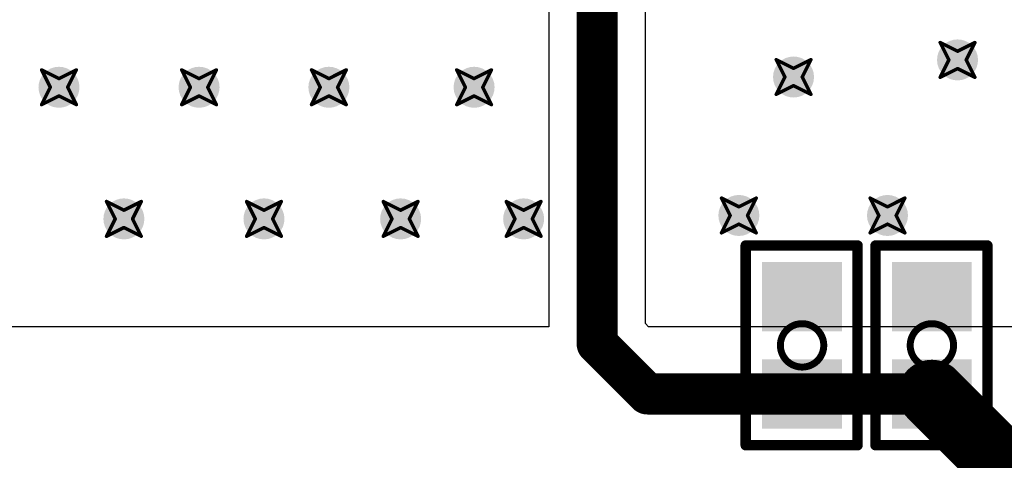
# Model space of a CAD drawing. Header units: millimetres. Extents: x 3.32 to 8.49, y 3.09 to 5.98.
# Tile 16 of 22: x 4.55 to 5.12, y 4.39 to 4.65. Entities that reach past the tile are written whole.
import ezdxf

# ---------------------------------------------------------------- set-up
doc = ezdxf.new("R2010")
doc.units = ezdxf.units.MM
doc.header["$MEASUREMENT"] = 0
for name, color, linetype in [('BottomLayer', 5, 'Continuous'), ('DrillDrawing', 1, 'Continuous'), ('Mechanical3', 76, 'Continuous'), ('TopLayer', 1, 'Continuous'), ('TopOverlay', 2, 'Continuous'), ('TopPaste', 8, 'Continuous'), ('TopSolder', 216, 'Continuous'), ('ViaHoleLayer', 16, 'Continuous')]:
    doc.layers.add(name, color=color, linetype=linetype)

# ---------------------------------------------------------------- blocks, each defined once
blk = doc.blocks.new('SM_RC_0603_7')
at = {"layer": 'TopLayer'}
for points in [[(-0.044, -0.019), (-0.044, 0.019), (-0.012, 0.019), (-0.012, -0.019)], [(0.012, -0.019), (0.012, 0.019), (0.044, 0.019), (0.044, -0.019)]]:
    blk.add_hatch(color=1, dxfattribs=at).paths.add_polyline_path(points)
at = {"layer": 'TopPaste'}
for points in [[(-0.044, -0.019), (-0.044, 0.019), (-0.012, 0.019), (-0.012, -0.019)], [(0.012, -0.019), (0.012, 0.019), (0.044, 0.019), (0.044, -0.019)]]:
    blk.add_hatch(color=8, dxfattribs=at).paths.add_polyline_path(points)
at = {"layer": 'TopSolder'}
for points in [[(-0.048, -0.023), (-0.048, 0.023), (-0.008, 0.023), (-0.008, -0.023)], [(0.008, -0.023), (0.008, 0.023), (0.048, 0.023), (0.048, -0.023)]]:
    blk.add_hatch(color=216, dxfattribs=at).paths.add_polyline_path(points)
at = {"layer": 'Mechanical3', "const_width": 0.004}
for points in [[(-0.0125, 0, -0.414214), (0, 0.0125)], [(0, 0.0125, -0.414214), (0.0125, 0)], [(0, -0.0125, -0.414214), (-0.0125, 0)], [(0.0125, 0, -0.414214), (0, -0.0125)]]:
    blk.add_lwpolyline(points, format="xyb", dxfattribs=at)
at = {"layer": 'Mechanical3', "const_width": 0.002}
for points in [[(-0.001, 0.0125, 1), (0.001, 0.0125, 1)], [(-0.001, 0.0125, 1), (0.001, 0.0125, 1)], [(-0.0135, 0, 1), (-0.0115, 0, 1)], [(-0.0135, 0, 1), (-0.0115, 0, 1)], [(0.0115, 0, 1), (0.0135, 0, 1)], [(0.0115, 0, 1), (0.0135, 0, 1)], [(-0.001, -0.0125, 1), (0.001, -0.0125, 1)], [(-0.001, -0.0125, 1), (0.001, -0.0125, 1)]]:
    blk.add_lwpolyline(points, format="xyb", close=True, dxfattribs=at)
at = {"layer": 'TopOverlay', "const_width": 0.006}
for points in [[(-0.0575, -0.0325), (-0.0575, 0.032)], [(0.0575, 0.032), (-0.0575, 0.032)], [(0.0575, -0.0325), (0.0575, 0.032)], [(0.0575, -0.0325), (-0.0575, -0.0325)]]:
    blk.add_lwpolyline(points, dxfattribs=at)
at = {"layer": 'TopOverlay', "const_width": 0.003}
for points in [[(-0.059, 0.032, 1), (-0.056, 0.032, 1)], [(-0.059, 0.032, 1), (-0.056, 0.032, 1)], [(0.056, 0.032, 1), (0.059, 0.032, 1)], [(0.056, 0.032, 1), (0.059, 0.032, 1)], [(-0.059, -0.0325, 1), (-0.056, -0.0325, 1)], [(-0.059, -0.0325, 1), (-0.056, -0.0325, 1)], [(0.056, -0.0325, 1), (0.059, -0.0325, 1)], [(0.056, -0.0325, 1), (0.059, -0.0325, 1)]]:
    blk.add_lwpolyline(points, format="xyb", close=True, dxfattribs=at)
blk = doc.blocks.new('SM_RC_0603_17')
at = {"layer": 'TopLayer'}
for points in [[(-0.044, -0.019), (-0.044, 0.019), (-0.012, 0.019), (-0.012, -0.019)], [(0.012, -0.019), (0.012, 0.019), (0.044, 0.019), (0.044, -0.019)]]:
    blk.add_hatch(color=1, dxfattribs=at).paths.add_polyline_path(points)
at = {"layer": 'TopPaste'}
for points in [[(-0.044, -0.019), (-0.044, 0.019), (-0.012, 0.019), (-0.012, -0.019)], [(0.012, -0.019), (0.012, 0.019), (0.044, 0.019), (0.044, -0.019)]]:
    blk.add_hatch(color=8, dxfattribs=at).paths.add_polyline_path(points)
at = {"layer": 'TopSolder'}
for points in [[(-0.048, -0.023), (-0.048, 0.023), (-0.008, 0.023), (-0.008, -0.023)], [(0.008, -0.023), (0.008, 0.023), (0.048, 0.023), (0.048, -0.023)]]:
    blk.add_hatch(color=216, dxfattribs=at).paths.add_polyline_path(points)
at = {"layer": 'Mechanical3', "const_width": 0.004}
for points in [[(-0.0125, 0, -0.414214), (0, 0.0125)], [(0, 0.0125, -0.414214), (0.0125, 0)], [(0, -0.0125, -0.414214), (-0.0125, 0)], [(0.0125, 0, -0.414214), (0, -0.0125)]]:
    blk.add_lwpolyline(points, format="xyb", dxfattribs=at)
at = {"layer": 'Mechanical3', "const_width": 0.002}
for points in [[(-0.001, 0.0125, 1), (0.001, 0.0125, 1)], [(-0.001, 0.0125, 1), (0.001, 0.0125, 1)], [(-0.0135, 0, 1), (-0.0115, 0, 1)], [(-0.0135, 0, 1), (-0.0115, 0, 1)], [(0.0115, 0, 1), (0.0135, 0, 1)], [(0.0115, 0, 1), (0.0135, 0, 1)], [(-0.001, -0.0125, 1), (0.001, -0.0125, 1)], [(-0.001, -0.0125, 1), (0.001, -0.0125, 1)]]:
    blk.add_lwpolyline(points, format="xyb", close=True, dxfattribs=at)
at = {"layer": 'TopOverlay', "const_width": 0.006}
for points in [[(-0.0575, -0.0325), (-0.0575, 0.032)], [(0.0575, 0.032), (-0.0575, 0.032)], [(0.0575, -0.0325), (0.0575, 0.032)], [(0.0575, -0.0325), (-0.0575, -0.0325)]]:
    blk.add_lwpolyline(points, dxfattribs=at)
at = {"layer": 'TopOverlay', "const_width": 0.003}
for points in [[(-0.059, 0.032, 1), (-0.056, 0.032, 1)], [(-0.059, 0.032, 1), (-0.056, 0.032, 1)], [(0.056, 0.032, 1), (0.059, 0.032, 1)], [(0.056, 0.032, 1), (0.059, 0.032, 1)], [(-0.059, -0.0325, 1), (-0.056, -0.0325, 1)], [(-0.059, -0.0325, 1), (-0.056, -0.0325, 1)], [(0.056, -0.0325, 1), (0.059, -0.0325, 1)], [(0.056, -0.0325, 1), (0.059, -0.0325, 1)]]:
    blk.add_lwpolyline(points, format="xyb", close=True, dxfattribs=at)

msp = doc.modelspace()

# ---------------------------------------------------------------- hatches: boundary and pattern name
at = {"layer": 'BottomLayer'}
h = msp.add_hatch(color=5, dxfattribs=at)
edge = h.paths.add_edge_path()
edge.add_arc((5.08957, 4.625), 0.01181, 0, 360)
h = msp.add_hatch(color=5, dxfattribs=at)
edge = h.paths.add_edge_path()
edge.add_arc((4.99508, 4.61516), 0.01181, 0, 360)
h = msp.add_hatch(color=5, dxfattribs=at)
edge = h.paths.add_edge_path()
edge.add_arc((4.57185, 4.60925), 0.01181, 0, 360)
h = msp.add_hatch(color=5, dxfattribs=at)
edge = h.paths.add_edge_path()
edge.add_arc((4.65256, 4.60925), 0.01181, 0, 360)
h = msp.add_hatch(color=5, dxfattribs=at)
edge = h.paths.add_edge_path()
edge.add_arc((4.72736, 4.60925), 0.01181, 0, 360)
h = msp.add_hatch(color=5, dxfattribs=at)
edge = h.paths.add_edge_path()
edge.add_arc((4.81102, 4.60925), 0.01181, 0, 360)
h = msp.add_hatch(color=5, dxfattribs=at)
edge = h.paths.add_edge_path()
edge.add_arc((4.60925, 4.53346), 0.01181, 0, 360)
h = msp.add_hatch(color=5, dxfattribs=at)
edge = h.paths.add_edge_path()
edge.add_arc((4.68996, 4.53346), 0.01181, 0, 360)
h = msp.add_hatch(color=5, dxfattribs=at)
edge = h.paths.add_edge_path()
edge.add_arc((4.7687, 4.53346), 0.01181, 0, 360)
h = msp.add_hatch(color=5, dxfattribs=at)
edge = h.paths.add_edge_path()
edge.add_arc((4.83957, 4.53346), 0.01181, 0, 360)
h = msp.add_hatch(color=5, dxfattribs=at)
edge = h.paths.add_edge_path()
edge.add_arc((4.96358, 4.53543), 0.01181, 0, 360)
h = msp.add_hatch(color=5, dxfattribs=at)
edge = h.paths.add_edge_path()
edge.add_arc((5.04921, 4.53543), 0.01181, 0, 360)
at = {"layer": 'TopLayer'}
h = msp.add_hatch(color=1, dxfattribs=at)
edge = h.paths.add_edge_path()
edge.add_arc((5.08957, 4.625), 0.01181, 0, 360)
h = msp.add_hatch(color=1, dxfattribs=at)
edge = h.paths.add_edge_path()
edge.add_arc((4.99508, 4.61516), 0.01181, 0, 360)
h = msp.add_hatch(color=1, dxfattribs=at)
edge = h.paths.add_edge_path()
edge.add_arc((4.57185, 4.60925), 0.01181, 0, 360)
h = msp.add_hatch(color=1, dxfattribs=at)
edge = h.paths.add_edge_path()
edge.add_arc((4.65256, 4.60925), 0.01181, 0, 360)
h = msp.add_hatch(color=1, dxfattribs=at)
edge = h.paths.add_edge_path()
edge.add_arc((4.72736, 4.60925), 0.01181, 0, 360)
h = msp.add_hatch(color=1, dxfattribs=at)
edge = h.paths.add_edge_path()
edge.add_arc((4.81102, 4.60925), 0.01181, 0, 360)
h = msp.add_hatch(color=1, dxfattribs=at)
edge = h.paths.add_edge_path()
edge.add_arc((4.60925, 4.53346), 0.01181, 0, 360)
h = msp.add_hatch(color=1, dxfattribs=at)
edge = h.paths.add_edge_path()
edge.add_arc((4.68996, 4.53346), 0.01181, 0, 360)
h = msp.add_hatch(color=1, dxfattribs=at)
edge = h.paths.add_edge_path()
edge.add_arc((4.7687, 4.53346), 0.01181, 0, 360)
h = msp.add_hatch(color=1, dxfattribs=at)
edge = h.paths.add_edge_path()
edge.add_arc((4.83957, 4.53346), 0.01181, 0, 360)
h = msp.add_hatch(color=1, dxfattribs=at)
edge = h.paths.add_edge_path()
edge.add_arc((4.96358, 4.53543), 0.01181, 0, 360)
h = msp.add_hatch(color=1, dxfattribs=at)
edge = h.paths.add_edge_path()
edge.add_arc((5.04921, 4.53543), 0.01181, 0, 360)
at = {"layer": 'ViaHoleLayer'}
h = msp.add_hatch(color=16, dxfattribs=at)
edge = h.paths.add_edge_path()
edge.add_arc((5.08957, 4.625), 0.00591, 0, 360)
h = msp.add_hatch(color=16, dxfattribs=at)
edge = h.paths.add_edge_path()
edge.add_arc((4.99508, 4.61516), 0.00591, 0, 360)
h = msp.add_hatch(color=16, dxfattribs=at)
edge = h.paths.add_edge_path()
edge.add_arc((4.57185, 4.60925), 0.00591, 0, 360)
h = msp.add_hatch(color=16, dxfattribs=at)
edge = h.paths.add_edge_path()
edge.add_arc((4.65256, 4.60925), 0.00591, 0, 360)
h = msp.add_hatch(color=16, dxfattribs=at)
edge = h.paths.add_edge_path()
edge.add_arc((4.72736, 4.60925), 0.00591, 0, 360)
h = msp.add_hatch(color=16, dxfattribs=at)
edge = h.paths.add_edge_path()
edge.add_arc((4.81102, 4.60925), 0.00591, 0, 360)
h = msp.add_hatch(color=16, dxfattribs=at)
edge = h.paths.add_edge_path()
edge.add_arc((4.60925, 4.53346), 0.00591, 0, 360)
h = msp.add_hatch(color=16, dxfattribs=at)
edge = h.paths.add_edge_path()
edge.add_arc((4.68996, 4.53346), 0.00591, 0, 360)
h = msp.add_hatch(color=16, dxfattribs=at)
edge = h.paths.add_edge_path()
edge.add_arc((4.7687, 4.53346), 0.00591, 0, 360)
h = msp.add_hatch(color=16, dxfattribs=at)
edge = h.paths.add_edge_path()
edge.add_arc((4.83957, 4.53346), 0.00591, 0, 360)
h = msp.add_hatch(color=16, dxfattribs=at)
edge = h.paths.add_edge_path()
edge.add_arc((4.96358, 4.53543), 0.00591, 0, 360)
h = msp.add_hatch(color=16, dxfattribs=at)
edge = h.paths.add_edge_path()
edge.add_arc((5.04921, 4.53543), 0.00591, 0, 360)

# ---------------------------------------------------------------- linework, layer by layer
at = {"layer": 'DrillDrawing', "const_width": 0.002}
for points in [[(5.07957, 4.635), (5.08957, 4.63)], [(5.07957, 4.635), (5.08457, 4.625)], [(5.08957, 4.63), (5.09957, 4.635)], [(5.09457, 4.625), (5.09957, 4.635)], [(4.98508, 4.62516), (4.99508, 4.62016)], [(4.98508, 4.62516), (4.99008, 4.61516)], [(4.99508, 4.62016), (5.00508, 4.62516)], [(5.00008, 4.61516), (5.00508, 4.62516)], [(5.07957, 4.615), (5.08457, 4.625)], [(5.09457, 4.625), (5.09957, 4.615)], [(4.56185, 4.61925), (4.57185, 4.61425)], [(4.56185, 4.61925), (4.56685, 4.60925)], [(4.57185, 4.61425), (4.58185, 4.61925)], [(4.57685, 4.60925), (4.58185, 4.61925)], [(4.64256, 4.61925), (4.65256, 4.61425)], [(4.64256, 4.61925), (4.64756, 4.60925)], [(4.65256, 4.61425), (4.66256, 4.61925)], [(4.65756, 4.60925), (4.66256, 4.61925)], [(4.71736, 4.61925), (4.72736, 4.61425)], [(4.71736, 4.61925), (4.72236, 4.60925)], [(4.72736, 4.61425), (4.73736, 4.61925)], [(4.73236, 4.60925), (4.73736, 4.61925)], [(4.80102, 4.61925), (4.81102, 4.61425)], [(4.80102, 4.61925), (4.80602, 4.60925)], [(4.81102, 4.61425), (4.82102, 4.61925)], [(4.81602, 4.60925), (4.82102, 4.61925)], [(5.07957, 4.615), (5.08957, 4.62)], [(5.08957, 4.62), (5.09957, 4.615)], [(4.98508, 4.60516), (4.99008, 4.61516)], [(5.00008, 4.61516), (5.00508, 4.60516)], [(4.56185, 4.59925), (4.56685, 4.60925)], [(4.57685, 4.60925), (4.58185, 4.59925)], [(4.64256, 4.59925), (4.64756, 4.60925)], [(4.65756, 4.60925), (4.66256, 4.59925)], [(4.71736, 4.59925), (4.72236, 4.60925)], [(4.73236, 4.60925), (4.73736, 4.59925)], [(4.80102, 4.59925), (4.80602, 4.60925)], [(4.81602, 4.60925), (4.82102, 4.59925)], [(4.98508, 4.60516), (4.99508, 4.61016)], [(4.99508, 4.61016), (5.00508, 4.60516)], [(4.56185, 4.59925), (4.57185, 4.60425)], [(4.57185, 4.60425), (4.58185, 4.59925)], [(4.64256, 4.59925), (4.65256, 4.60425)], [(4.65256, 4.60425), (4.66256, 4.59925)], [(4.71736, 4.59925), (4.72736, 4.60425)], [(4.72736, 4.60425), (4.73736, 4.59925)], [(4.80102, 4.59925), (4.81102, 4.60425)], [(4.81102, 4.60425), (4.82102, 4.59925)], [(4.59925, 4.54346), (4.60925, 4.53846)], [(4.59925, 4.54346), (4.60425, 4.53346)], [(4.60925, 4.53846), (4.61925, 4.54346)], [(4.61425, 4.53346), (4.61925, 4.54346)], [(4.67996, 4.54346), (4.68996, 4.53846)], [(4.67996, 4.54346), (4.68496, 4.53346)], [(4.68996, 4.53846), (4.69996, 4.54346)], [(4.69496, 4.53346), (4.69996, 4.54346)], [(4.7587, 4.54346), (4.7687, 4.53846)], [(4.7587, 4.54346), (4.7637, 4.53346)], [(4.7687, 4.53846), (4.7787, 4.54346)], [(4.7737, 4.53346), (4.7787, 4.54346)], [(4.82957, 4.54346), (4.83957, 4.53846)], [(4.82957, 4.54346), (4.83457, 4.53346)], [(4.83957, 4.53846), (4.84957, 4.54346)], [(4.84457, 4.53346), (4.84957, 4.54346)], [(4.95358, 4.54543), (4.96358, 4.54043)], [(4.95358, 4.54543), (4.95858, 4.53543)], [(4.96358, 4.54043), (4.97358, 4.54543)], [(4.96858, 4.53543), (4.97358, 4.54543)], [(5.03921, 4.54543), (5.04921, 4.54043)], [(5.03921, 4.54543), (5.04421, 4.53543)], [(5.04921, 4.54043), (5.05921, 4.54543)], [(5.05421, 4.53543), (5.05921, 4.54543)], [(4.59925, 4.52346), (4.60425, 4.53346)], [(4.61425, 4.53346), (4.61925, 4.52346)], [(4.67996, 4.52346), (4.68496, 4.53346)], [(4.69496, 4.53346), (4.69996, 4.52346)], [(4.7587, 4.52346), (4.7637, 4.53346)], [(4.7737, 4.53346), (4.7787, 4.52346)], [(4.82957, 4.52346), (4.83457, 4.53346)], [(4.84457, 4.53346), (4.84957, 4.52346)], [(4.95358, 4.52543), (4.95858, 4.53543)], [(4.96858, 4.53543), (4.97358, 4.52543)], [(5.03921, 4.52543), (5.04421, 4.53543)], [(5.05421, 4.53543), (5.05921, 4.52543)], [(4.59925, 4.52346), (4.60925, 4.52846)], [(4.60925, 4.52846), (4.61925, 4.52346)], [(4.67996, 4.52346), (4.68996, 4.52846)], [(4.68996, 4.52846), (4.69996, 4.52346)], [(4.7587, 4.52346), (4.7687, 4.52846)], [(4.7687, 4.52846), (4.7787, 4.52346)], [(4.82957, 4.52346), (4.83957, 4.52846)], [(4.83957, 4.52846), (4.84957, 4.52346)], [(4.95358, 4.52543), (4.96358, 4.53043)], [(4.96358, 4.53043), (4.97358, 4.52543)], [(5.03921, 4.52543), (5.04921, 4.53043)], [(5.04921, 4.53043), (5.05921, 4.52543)]]:
    msp.add_lwpolyline(points, dxfattribs=at)
at = {"layer": 'DrillDrawing', "const_width": 0.001}
for points in [[(5.07907, 4.635, 1), (5.08007, 4.635, 1)], [(5.07907, 4.635, 1), (5.08007, 4.635, 1)], [(5.09907, 4.635, 1), (5.10007, 4.635, 1)], [(5.09907, 4.635, 1), (5.10007, 4.635, 1)], [(5.08907, 4.63, 1), (5.09007, 4.63, 1)], [(5.08907, 4.63, 1), (5.09007, 4.63, 1)], [(4.98458, 4.62516, 1), (4.98558, 4.62516, 1)], [(4.98458, 4.62516, 1), (4.98558, 4.62516, 1)], [(5.00458, 4.62516, 1), (5.00558, 4.62516, 1)], [(5.00458, 4.62516, 1), (5.00558, 4.62516, 1)], [(5.08407, 4.625, 1), (5.08507, 4.625, 1)], [(5.08407, 4.625, 1), (5.08507, 4.625, 1)], [(5.09407, 4.625, 1), (5.09507, 4.625, 1)], [(5.09407, 4.625, 1), (5.09507, 4.625, 1)], [(4.56135, 4.61925, 1), (4.56235, 4.61925, 1)], [(4.56135, 4.61925, 1), (4.56235, 4.61925, 1)], [(4.58135, 4.61925, 1), (4.58235, 4.61925, 1)], [(4.58135, 4.61925, 1), (4.58235, 4.61925, 1)], [(4.64206, 4.61925, 1), (4.64306, 4.61925, 1)], [(4.64206, 4.61925, 1), (4.64306, 4.61925, 1)], [(4.66206, 4.61925, 1), (4.66306, 4.61925, 1)], [(4.66206, 4.61925, 1), (4.66306, 4.61925, 1)], [(4.71686, 4.61925, 1), (4.71786, 4.61925, 1)], [(4.71686, 4.61925, 1), (4.71786, 4.61925, 1)], [(4.73686, 4.61925, 1), (4.73786, 4.61925, 1)], [(4.73686, 4.61925, 1), (4.73786, 4.61925, 1)], [(4.80052, 4.61925, 1), (4.80152, 4.61925, 1)], [(4.80052, 4.61925, 1), (4.80152, 4.61925, 1)], [(4.82052, 4.61925, 1), (4.82152, 4.61925, 1)], [(4.82052, 4.61925, 1), (4.82152, 4.61925, 1)], [(4.99458, 4.62016, 1), (4.99558, 4.62016, 1)], [(4.99458, 4.62016, 1), (4.99558, 4.62016, 1)], [(5.08907, 4.62, 1), (5.09007, 4.62, 1)], [(5.08907, 4.62, 1), (5.09007, 4.62, 1)], [(4.57135, 4.61425, 1), (4.57235, 4.61425, 1)], [(4.57135, 4.61425, 1), (4.57235, 4.61425, 1)], [(4.65206, 4.61425, 1), (4.65306, 4.61425, 1)], [(4.65206, 4.61425, 1), (4.65306, 4.61425, 1)], [(4.72686, 4.61425, 1), (4.72786, 4.61425, 1)], [(4.72686, 4.61425, 1), (4.72786, 4.61425, 1)], [(4.81052, 4.61425, 1), (4.81152, 4.61425, 1)], [(4.81052, 4.61425, 1), (4.81152, 4.61425, 1)], [(4.98958, 4.61516, 1), (4.99058, 4.61516, 1)], [(4.98958, 4.61516, 1), (4.99058, 4.61516, 1)], [(4.99958, 4.61516, 1), (5.00058, 4.61516, 1)], [(4.99958, 4.61516, 1), (5.00058, 4.61516, 1)], [(5.07907, 4.615, 1), (5.08007, 4.615, 1)], [(5.07907, 4.615, 1), (5.08007, 4.615, 1)], [(5.09907, 4.615, 1), (5.10007, 4.615, 1)], [(5.09907, 4.615, 1), (5.10007, 4.615, 1)], [(4.56635, 4.60925, 1), (4.56735, 4.60925, 1)], [(4.56635, 4.60925, 1), (4.56735, 4.60925, 1)], [(4.57635, 4.60925, 1), (4.57735, 4.60925, 1)], [(4.57635, 4.60925, 1), (4.57735, 4.60925, 1)], [(4.64706, 4.60925, 1), (4.64806, 4.60925, 1)], [(4.64706, 4.60925, 1), (4.64806, 4.60925, 1)], [(4.65706, 4.60925, 1), (4.65806, 4.60925, 1)], [(4.65706, 4.60925, 1), (4.65806, 4.60925, 1)], [(4.72186, 4.60925, 1), (4.72286, 4.60925, 1)], [(4.72186, 4.60925, 1), (4.72286, 4.60925, 1)], [(4.73186, 4.60925, 1), (4.73286, 4.60925, 1)], [(4.73186, 4.60925, 1), (4.73286, 4.60925, 1)], [(4.80552, 4.60925, 1), (4.80652, 4.60925, 1)], [(4.80552, 4.60925, 1), (4.80652, 4.60925, 1)], [(4.81552, 4.60925, 1), (4.81652, 4.60925, 1)], [(4.81552, 4.60925, 1), (4.81652, 4.60925, 1)], [(4.99458, 4.61016, 1), (4.99558, 4.61016, 1)], [(4.99458, 4.61016, 1), (4.99558, 4.61016, 1)], [(4.57135, 4.60425, 1), (4.57235, 4.60425, 1)], [(4.57135, 4.60425, 1), (4.57235, 4.60425, 1)], [(4.65206, 4.60425, 1), (4.65306, 4.60425, 1)], [(4.65206, 4.60425, 1), (4.65306, 4.60425, 1)], [(4.72686, 4.60425, 1), (4.72786, 4.60425, 1)], [(4.72686, 4.60425, 1), (4.72786, 4.60425, 1)], [(4.81052, 4.60425, 1), (4.81152, 4.60425, 1)], [(4.81052, 4.60425, 1), (4.81152, 4.60425, 1)], [(4.98458, 4.60516, 1), (4.98558, 4.60516, 1)], [(4.98458, 4.60516, 1), (4.98558, 4.60516, 1)], [(5.00458, 4.60516, 1), (5.00558, 4.60516, 1)], [(5.00458, 4.60516, 1), (5.00558, 4.60516, 1)], [(4.56135, 4.59925, 1), (4.56235, 4.59925, 1)], [(4.56135, 4.59925, 1), (4.56235, 4.59925, 1)], [(4.58135, 4.59925, 1), (4.58235, 4.59925, 1)], [(4.58135, 4.59925, 1), (4.58235, 4.59925, 1)], [(4.64206, 4.59925, 1), (4.64306, 4.59925, 1)], [(4.64206, 4.59925, 1), (4.64306, 4.59925, 1)], [(4.66206, 4.59925, 1), (4.66306, 4.59925, 1)], [(4.66206, 4.59925, 1), (4.66306, 4.59925, 1)], [(4.71686, 4.59925, 1), (4.71786, 4.59925, 1)], [(4.71686, 4.59925, 1), (4.71786, 4.59925, 1)], [(4.73686, 4.59925, 1), (4.73786, 4.59925, 1)], [(4.73686, 4.59925, 1), (4.73786, 4.59925, 1)], [(4.80052, 4.59925, 1), (4.80152, 4.59925, 1)], [(4.80052, 4.59925, 1), (4.80152, 4.59925, 1)], [(4.82052, 4.59925, 1), (4.82152, 4.59925, 1)], [(4.82052, 4.59925, 1), (4.82152, 4.59925, 1)], [(4.59875, 4.54346, 1), (4.59975, 4.54346, 1)], [(4.59875, 4.54346, 1), (4.59975, 4.54346, 1)], [(4.61875, 4.54346, 1), (4.61975, 4.54346, 1)], [(4.61875, 4.54346, 1), (4.61975, 4.54346, 1)], [(4.67946, 4.54346, 1), (4.68046, 4.54346, 1)], [(4.67946, 4.54346, 1), (4.68046, 4.54346, 1)], [(4.69946, 4.54346, 1), (4.70046, 4.54346, 1)], [(4.69946, 4.54346, 1), (4.70046, 4.54346, 1)], [(4.7582, 4.54346, 1), (4.7592, 4.54346, 1)], [(4.7582, 4.54346, 1), (4.7592, 4.54346, 1)], [(4.7782, 4.54346, 1), (4.7792, 4.54346, 1)], [(4.7782, 4.54346, 1), (4.7792, 4.54346, 1)], [(4.82907, 4.54346, 1), (4.83007, 4.54346, 1)], [(4.82907, 4.54346, 1), (4.83007, 4.54346, 1)], [(4.84907, 4.54346, 1), (4.85007, 4.54346, 1)], [(4.84907, 4.54346, 1), (4.85007, 4.54346, 1)], [(4.95308, 4.54543, 1), (4.95408, 4.54543, 1)], [(4.95308, 4.54543, 1), (4.95408, 4.54543, 1)], [(4.97308, 4.54543, 1), (4.97408, 4.54543, 1)], [(4.97308, 4.54543, 1), (4.97408, 4.54543, 1)], [(5.03871, 4.54543, 1), (5.03971, 4.54543, 1)], [(5.03871, 4.54543, 1), (5.03971, 4.54543, 1)], [(5.05871, 4.54543, 1), (5.05971, 4.54543, 1)], [(5.05871, 4.54543, 1), (5.05971, 4.54543, 1)], [(4.60875, 4.53846, 1), (4.60975, 4.53846, 1)], [(4.60875, 4.53846, 1), (4.60975, 4.53846, 1)], [(4.68946, 4.53846, 1), (4.69046, 4.53846, 1)], [(4.68946, 4.53846, 1), (4.69046, 4.53846, 1)], [(4.7682, 4.53846, 1), (4.7692, 4.53846, 1)], [(4.7682, 4.53846, 1), (4.7692, 4.53846, 1)], [(4.83907, 4.53846, 1), (4.84007, 4.53846, 1)], [(4.83907, 4.53846, 1), (4.84007, 4.53846, 1)], [(4.96308, 4.54043, 1), (4.96408, 4.54043, 1)], [(4.96308, 4.54043, 1), (4.96408, 4.54043, 1)], [(5.04871, 4.54043, 1), (5.04971, 4.54043, 1)], [(5.04871, 4.54043, 1), (5.04971, 4.54043, 1)], [(4.60375, 4.53346, 1), (4.60475, 4.53346, 1)], [(4.60375, 4.53346, 1), (4.60475, 4.53346, 1)], [(4.61375, 4.53346, 1), (4.61475, 4.53346, 1)], [(4.61375, 4.53346, 1), (4.61475, 4.53346, 1)], [(4.68446, 4.53346, 1), (4.68546, 4.53346, 1)], [(4.68446, 4.53346, 1), (4.68546, 4.53346, 1)], [(4.69446, 4.53346, 1), (4.69546, 4.53346, 1)], [(4.69446, 4.53346, 1), (4.69546, 4.53346, 1)], [(4.7632, 4.53346, 1), (4.7642, 4.53346, 1)], [(4.7632, 4.53346, 1), (4.7642, 4.53346, 1)], [(4.7732, 4.53346, 1), (4.7742, 4.53346, 1)], [(4.7732, 4.53346, 1), (4.7742, 4.53346, 1)], [(4.83407, 4.53346, 1), (4.83507, 4.53346, 1)], [(4.83407, 4.53346, 1), (4.83507, 4.53346, 1)], [(4.84407, 4.53346, 1), (4.84507, 4.53346, 1)], [(4.84407, 4.53346, 1), (4.84507, 4.53346, 1)], [(4.95808, 4.53543, 1), (4.95908, 4.53543, 1)], [(4.95808, 4.53543, 1), (4.95908, 4.53543, 1)], [(4.96808, 4.53543, 1), (4.96908, 4.53543, 1)], [(4.96808, 4.53543, 1), (4.96908, 4.53543, 1)], [(5.04371, 4.53543, 1), (5.04471, 4.53543, 1)], [(5.04371, 4.53543, 1), (5.04471, 4.53543, 1)], [(5.05371, 4.53543, 1), (5.05471, 4.53543, 1)], [(5.05371, 4.53543, 1), (5.05471, 4.53543, 1)], [(4.60875, 4.52846, 1), (4.60975, 4.52846, 1)], [(4.60875, 4.52846, 1), (4.60975, 4.52846, 1)], [(4.68946, 4.52846, 1), (4.69046, 4.52846, 1)], [(4.68946, 4.52846, 1), (4.69046, 4.52846, 1)], [(4.7682, 4.52846, 1), (4.7692, 4.52846, 1)], [(4.7682, 4.52846, 1), (4.7692, 4.52846, 1)], [(4.83907, 4.52846, 1), (4.84007, 4.52846, 1)], [(4.83907, 4.52846, 1), (4.84007, 4.52846, 1)], [(4.96308, 4.53043, 1), (4.96408, 4.53043, 1)], [(4.96308, 4.53043, 1), (4.96408, 4.53043, 1)], [(5.04871, 4.53043, 1), (5.04971, 4.53043, 1)], [(5.04871, 4.53043, 1), (5.04971, 4.53043, 1)], [(4.59875, 4.52346, 1), (4.59975, 4.52346, 1)], [(4.59875, 4.52346, 1), (4.59975, 4.52346, 1)], [(4.61875, 4.52346, 1), (4.61975, 4.52346, 1)], [(4.61875, 4.52346, 1), (4.61975, 4.52346, 1)], [(4.67946, 4.52346, 1), (4.68046, 4.52346, 1)], [(4.67946, 4.52346, 1), (4.68046, 4.52346, 1)], [(4.69946, 4.52346, 1), (4.70046, 4.52346, 1)], [(4.69946, 4.52346, 1), (4.70046, 4.52346, 1)], [(4.7582, 4.52346, 1), (4.7592, 4.52346, 1)], [(4.7582, 4.52346, 1), (4.7592, 4.52346, 1)], [(4.7782, 4.52346, 1), (4.7792, 4.52346, 1)], [(4.7782, 4.52346, 1), (4.7792, 4.52346, 1)], [(4.82907, 4.52346, 1), (4.83007, 4.52346, 1)], [(4.82907, 4.52346, 1), (4.83007, 4.52346, 1)], [(4.84907, 4.52346, 1), (4.85007, 4.52346, 1)], [(4.84907, 4.52346, 1), (4.85007, 4.52346, 1)], [(4.95308, 4.52543, 1), (4.95408, 4.52543, 1)], [(4.95308, 4.52543, 1), (4.95408, 4.52543, 1)], [(4.97308, 4.52543, 1), (4.97408, 4.52543, 1)], [(4.97308, 4.52543, 1), (4.97408, 4.52543, 1)], [(5.03871, 4.52543, 1), (5.03971, 4.52543, 1)], [(5.03871, 4.52543, 1), (5.03971, 4.52543, 1)], [(5.05871, 4.52543, 1), (5.05971, 4.52543, 1)], [(5.05871, 4.52543, 1), (5.05971, 4.52543, 1)]]:
    msp.add_lwpolyline(points, format="xyb", close=True, dxfattribs=at)
at = {"layer": 'TopLayer'}
for p, q in [((4.85409, 4.66466), (4.85409, 4.47136)), ((4.90969, 4.47313), (4.90969, 4.66466)), ((4.85409, 4.47136), (4.14609, 4.47136)), ((4.91145, 4.47136), (4.90969, 4.47313)), ((5.17489, 4.47136), (4.91145, 4.47136))]:
    msp.add_line(p, q, dxfattribs=at)
for points, const_width in [([(4.88189, 4.46161), (4.88189, 4.69642)], 0.02362), ([(4.88189, 4.46161), (4.91087, 4.43263)], 0.02362), ([(5.0748, 4.43264), (5.17323, 4.33421)], 0.03937), ([(4.91087, 4.43263), (5.0748, 4.43263)], 0.02362)]:
    msp.add_lwpolyline(points, dxfattribs=dict(at, const_width=const_width))
for points, const_width in [([(4.87598, 4.46161, 1), (4.8878, 4.46161, 1)], 0.01181), ([(4.87598, 4.46161, 1), (4.8878, 4.46161, 1)], 0.01181), ([(5.06496, 4.43264, 1), (5.08465, 4.43264, 1)], 0.01969), ([(4.90497, 4.43263, 1), (4.91678, 4.43263, 1)], 0.01181), ([(4.90497, 4.43263, 1), (4.91678, 4.43263, 1)], 0.01181), ([(5.0689, 4.43263, 1), (5.08071, 4.43263, 1)], 0.01181)]:
    msp.add_lwpolyline(points, format="xyb", close=True, dxfattribs=dict(at, const_width=const_width))

# ---------------------------------------------------------------- block references
at = {"rotation": 270}
for name, p in [('SM_RC_0603_17', (5, 4.46063)), ('SM_RC_0603_7', (5.0748, 4.46063))]:
    msp.add_blockref(name, p, dxfattribs=at)

doc.saveas('drawing.dxf')
